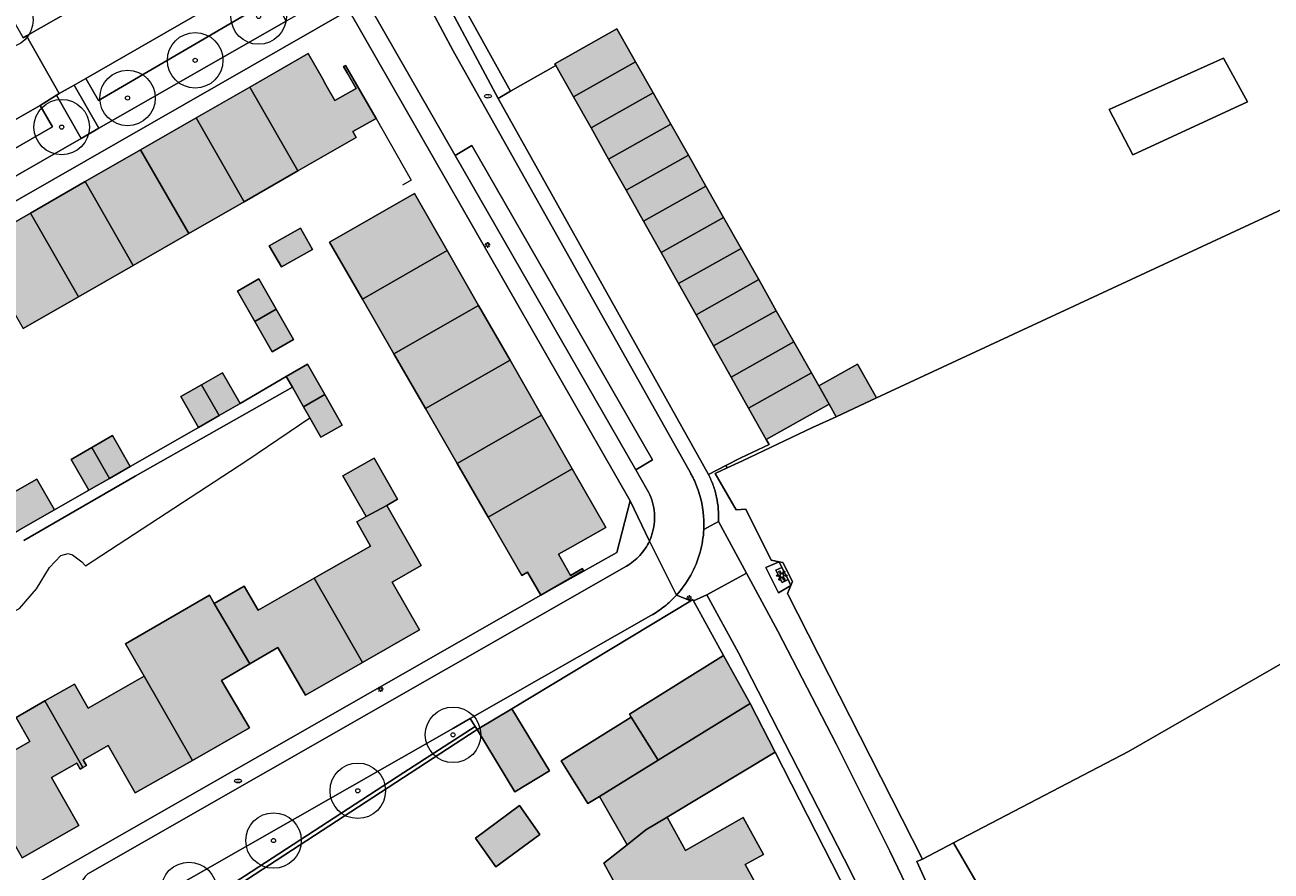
# Model space of a CAD drawing. Header units: metres. Extents: x 187482 to 189800, y 333582 to 335019.
# Tile 175 of 256: x 189212 to 189325, y 333921 to 333997. Entities that reach past the tile are written whole.
import ezdxf
from ezdxf.enums import TextEntityAlignment as Align

# ---------------------------------------------------------------- set-up
doc = ezdxf.new("R2010")
doc.units = ezdxf.units.M
doc.layers.get('0').update_dxf_attribs({"color": 252, "lineweight": 18})
for name, color, linetype, lineweight in [('B-WE-GR-BEPLANTING_CULTUUR_HEESTERS-GV', 252, 'Continuous', 18), ('B-WE-GR-BOOM-S', 252, 'Continuous', 18), ('B-WE-GR-BOS_LOOF-GV', 252, 'Continuous', 18), ('B-WE-GR-HAAG-G', 252, 'GR-HAAG1-SO', 18), ('B-WE-IE-KUNSTOBJECT-S', 252, 'Continuous', 18), ('B-WE-IE-MEUBILAIR-S', 252, 'Continuous', 18), ('B-WE-IE-TERREINAFSCHEIDING_KUNSTMATIG_HEKWERK-G', 252, 'IE-TERREINAFSCHEIDING_KUNSTMATIG-SO', 18), ('B-WE-IE-TERREINAFSCHEIDING_KUNSTMATIG_MUUR-G', 252, 'IE-TERREINAFSCHEIDING_KUNSTMATIG-SO', 18), ('B-WE-OG-BEBOUWING-GV', 252, 'Continuous', 18), ('B-WE-OG-TERREIN_ERF-GV', 252, 'Continuous', 18), ('B-WE-OG-WEG-GV', 252, 'Continuous', 18), ('B-WE-VH-GESLOTENVERHARDING_ASFALT-GV', 252, 'Continuous', 18), ('B-WE-VH-GESLOTENVERHARDING_BETON-GV', 252, 'Continuous', 18), ('B-WE-VH-OPENVERHARDING_BETONSTRAATSTEEN-GV', 252, 'Continuous', 18), ('B-WE-VH-OPENVERHARDING_SIERBESTRATING-GV', 252, 'Continuous', 18), ('B-WE-VH-OPENVERHARDING_TEGEL-GV', 252, 'Continuous', 18)]:
    doc.layers.add(name, color=color, linetype=linetype, lineweight=lineweight)
doc.layers.add('B-WE-OG-BEBOUWING-V', color=7, linetype='Continuous', lineweight=18, true_color=0xf0f0f0)
doc.styles.add('NLCS-ISO', font='NLCS-ISO.ttf')
doc.linetypes.add('GR-HAAG1-SO', pattern='A,6,[176,NLCS.SHX,S=0.125,R=0,X=0,Y=0],-2', length=8)
doc.linetypes.add('IE-TERREINAFSCHEIDING_KUNSTMATIG-SO', pattern='A,4,[82,NLCS.SHX,S=0.75,R=90,X=0,Y=0],4,-2', length=10)

# ---------------------------------------------------------------- blocks, each defined once
blk = doc.blocks.new('SIE-MEUBILAIR_PAAL_LICHTMAST-SO')
for points in [[(-0.62, 0), (-1, 0)], [(-0.71, 0.71), (-0.44, 0.44)], [(0, 1), (0, 0.62)], [(0.44, 0.44), (0.71, 0.71)], [(1, 0), (0.62, 0)], [(-0.71, -0.71), (-0.44, -0.44)], [(0, -0.62), (0, -1)], [(0.44, -0.44), (0.71, -0.71)]]:
    blk.add_lwpolyline(points)
blk.add_circle((0, 0), 0.5)
blk = doc.blocks.new('SIE-MEUBILAIR_PUT_BRANDKRAAN-SO')
blk.add_ellipse((0, 0), major_axis=(1.25, 0), ratio=0.54)
at = {"style": 'NLCS-ISO'}
blk.add_text('bk', height=0.75, dxfattribs=at).set_placement((0.03, 0), align=Align.MIDDLE_CENTER)
blk = doc.blocks.new('SIE-KUNSTOBJECT-SO')
at = {"flags": 128}
blk.add_lwpolyline([(0.27, -0.73, 0.700208), (-0.27, -0.73), (-0.56, -1.53, -1), (-1.05, -1.25), (-0.5, -0.6, 0.700208), (-0.77, -0.13), (-1.6, -0.28, -1), (-1.6, 0.28), (-0.77, 0.13, 0.700208), (-0.5, 0.6), (-1.05, 1.25, -1), (-0.56, 1.53), (-0.27, 0.73, 0.700208), (0.27, 0.73), (0.56, 1.53, -1), (1.05, 1.25), (0.5, 0.6, 0.700208), (0.77, 0.13), (1.6, 0.28, -1), (1.6, -0.28), (0.77, -0.13, 0.700208), (0.5, -0.6), (1.05, -1.25, -1), (0.56, -1.53)], format="xyb", close=True, dxfattribs=at)
blk = doc.blocks.new('SGR-BOOM_GBKN-SO')
at = {"color": 0, "linetype": 'ByBlock', "lineweight": 18}
for radius in [2, 0.15]:
    blk.add_circle((0, 0), radius, dxfattribs=at)

msp = doc.modelspace()

# ---------------------------------------------------------------- hatches: boundary and pattern name
at = {"layer": 'B-WE-OG-BEBOUWING-V'}
h = msp.add_hatch(color=256, dxfattribs=at)
h.dxf.hatch_style = 1
h.paths.add_polyline_path([(189261.733, 333990.625), (189267.325, 333993.769), (189265.647, 333996.738), (189260.062, 333993.597), (189260.155, 333993.432)], flags=17)
h = msp.add_hatch(color=256, dxfattribs=at)
h.dxf.hatch_style = 1
h.paths.add_polyline_path([(189232.563, 333991.497), (189236.907, 333983.938), (189242.168, 333986.955), (189241.869, 333987.475), (189243.951, 333988.669), (189241.208, 333993.447), (189241.025, 333993.343), (189241.343, 333992.786), (189242.151, 333991.371), (189240.241, 333990.28), (189239.433, 333991.694), (189239.115, 333992.251), (189237.82, 333994.519)], flags=17)
h = msp.add_hatch(color=256, dxfattribs=at)
h.dxf.hatch_style = 1
h.paths.add_polyline_path([(189263.311, 333987.819), (189268.91, 333990.966), (189267.325, 333993.769), (189261.733, 333990.625)], flags=17)
h = msp.add_hatch(color=256, dxfattribs=at)
h.dxf.hatch_style = 1
h.paths.add_polyline_path([(189232.563, 333991.497), (189227.73, 333988.719), (189232.072, 333981.166), (189236.907, 333983.938)], flags=17)
h = msp.add_hatch(color=256, dxfattribs=at)
h.dxf.hatch_style = 1
h.paths.add_polyline_path([(189264.889, 333985.012), (189270.494, 333988.163), (189268.91, 333990.966), (189263.311, 333987.819)], flags=17)
h = msp.add_hatch(color=256, dxfattribs=at)
h.dxf.hatch_style = 1
h.paths.add_polyline_path([(189222.733, 333985.848), (189227.072, 333978.298), (189232.072, 333981.166), (189227.73, 333988.719)], flags=17)
h = msp.add_hatch(color=256, dxfattribs=at)
h.dxf.hatch_style = 1
h.paths.add_polyline_path([(189270.494, 333988.163), (189264.889, 333985.012), (189266.467, 333982.205), (189272.079, 333985.36)], flags=17)
h = msp.add_hatch(color=256, dxfattribs=at)
h.dxf.hatch_style = 1
h.paths.add_polyline_path([(189217.736, 333982.976), (189222.072, 333975.431), (189227.072, 333978.298), (189222.733, 333985.848)], flags=17)
h = msp.add_hatch(color=256, dxfattribs=at)
h.dxf.hatch_style = 1
h.paths.add_polyline_path([(189268.045, 333979.399), (189273.663, 333982.557), (189272.079, 333985.36), (189266.467, 333982.205)], flags=17)
h = msp.add_hatch(color=256, dxfattribs=at)
h.dxf.hatch_style = 1
h.paths.add_polyline_path([(189222.072, 333975.431), (189217.736, 333982.976), (189212.807, 333980.143), (189217.141, 333972.603)], flags=17)
h = msp.add_hatch(color=256, dxfattribs=at)
h.dxf.hatch_style = 1
h.paths.add_polyline_path([(189273.663, 333982.557), (189268.045, 333979.399), (189269.623, 333976.592), (189275.248, 333979.754)], flags=17)
h = msp.add_hatch(color=256, dxfattribs=at)
h.dxf.hatch_style = 1
h.paths.add_polyline_path([(189242.713, 333972.393), (189250.354, 333976.769), (189247.413, 333981.904), (189239.755, 333977.518)], flags=17)
h = msp.add_hatch(color=256, dxfattribs=at)
h.dxf.hatch_style = 1
h.paths.add_polyline_path([(189207.836, 333977.285), (189212.168, 333969.751), (189217.141, 333972.603), (189212.807, 333980.143)], flags=17)
h = msp.add_hatch(color=256, dxfattribs=at)
h.dxf.hatch_style = 1
h.paths.add_polyline_path([(189275.248, 333979.754), (189269.623, 333976.592), (189271.201, 333973.785), (189276.832, 333976.951)], flags=17)
h = msp.add_hatch(color=256, dxfattribs=at)
h.dxf.hatch_style = 1
h.paths.add_polyline_path([(189237.141, 333978.772), (189234.332, 333977.199), (189235.415, 333975.288), (189238.215, 333976.861)], flags=17)
h = msp.add_hatch(color=256, dxfattribs=at)
h.dxf.hatch_style = 1
h.paths.add_polyline_path([(189272.779, 333970.979), (189278.417, 333974.149), (189276.832, 333976.951), (189271.201, 333973.785)], flags=17)
h = msp.add_hatch(color=256, dxfattribs=at)
h.dxf.hatch_style = 1
h.paths.add_polyline_path([(189242.713, 333972.393), (189245.56, 333967.458), (189253.186, 333971.825), (189250.354, 333976.769)], flags=17)
h = msp.add_hatch(color=256, dxfattribs=at)
h.dxf.hatch_style = 1
h.paths.add_polyline_path([(189233.029, 333970.381), (189234.938, 333971.474), (189233.375, 333974.206), (189231.466, 333973.114)], flags=17)
h = msp.add_hatch(color=256, dxfattribs=at)
h.dxf.hatch_style = 1
h.paths.add_polyline_path([(189278.417, 333974.149), (189272.779, 333970.979), (189274.357, 333968.172), (189280.002, 333971.346)], flags=17)
h = msp.add_hatch(color=256, dxfattribs=at)
h.dxf.hatch_style = 1
h.paths.add_polyline_path([(189233.029, 333970.381), (189234.59, 333967.651), (189236.5, 333968.743), (189234.938, 333971.474)], flags=17)
h = msp.add_hatch(color=256, dxfattribs=at)
h.dxf.hatch_style = 1
h.paths.add_polyline_path([(189248.408, 333962.523), (189256.018, 333966.88), (189253.186, 333971.825), (189245.56, 333967.458)], flags=17)
h = msp.add_hatch(color=256, dxfattribs=at)
h.dxf.hatch_style = 1
h.paths.add_polyline_path([(189280.002, 333971.346), (189274.357, 333968.172), (189275.935, 333965.365), (189281.586, 333968.543)], flags=17)
h = msp.add_hatch(color=256, dxfattribs=at)
h.dxf.hatch_style = 1
h.paths.add_polyline_path([(189277.513, 333962.559), (189283.171, 333965.74), (189281.586, 333968.543), (189275.935, 333965.365)], flags=17)
h = msp.add_hatch(color=256, dxfattribs=at)
h.dxf.hatch_style = 1
h.paths.add_polyline_path([(189256.018, 333966.88), (189248.408, 333962.523), (189251.26, 333957.58), (189258.854, 333961.928)], flags=17)
h = msp.add_hatch(color=256, dxfattribs=at)
h.dxf.hatch_style = 1
h.paths.add_polyline_path([(189228.234, 333964.677), (189229.821, 333961.904), (189231.692, 333962.978), (189230.1, 333965.749)], flags=17)
h = msp.add_hatch(color=256, dxfattribs=at)
h.dxf.hatch_style = 1
h.paths.add_polyline_path([(189237.424, 333962.694), (189239.335, 333963.784), (189237.772, 333966.522), (189235.862, 333965.43), (189236.417, 333964.457)], flags=17)
h = msp.add_hatch(color=256, dxfattribs=at)
h.dxf.hatch_style = 1
h.paths.add_polyline_path([(189283.171, 333965.74), (189277.513, 333962.559), (189279.091, 333959.752), (189284.766, 333962.918), (189283.821, 333964.589)], flags=17)
h = msp.add_hatch(color=256, dxfattribs=at)
h.dxf.hatch_style = 1
h.paths.add_polyline_path([(189283.821, 333964.589), (189284.766, 333962.918), (189285.396, 333961.788), (189289.029, 333963.486), (189287.324, 333966.543)], flags=17)
h = msp.add_hatch(color=256, dxfattribs=at)
h.dxf.hatch_style = 1
h.paths.add_polyline_path([(189229.821, 333961.904), (189228.234, 333964.677), (189226.37, 333963.606), (189227.961, 333960.836)], flags=17)
h = msp.add_hatch(color=256, dxfattribs=at)
h.dxf.hatch_style = 1
h.paths.add_polyline_path([(189239.335, 333963.784), (189237.424, 333962.694), (189237.986, 333961.71), (189238.986, 333959.957), (189240.896, 333961.049)], flags=17)
h = msp.add_hatch(color=256, dxfattribs=at)
h.dxf.hatch_style = 1
h.paths.add_polyline_path([(189258.854, 333961.928), (189251.26, 333957.58), (189254.048, 333952.749), (189261.626, 333957.089)], flags=17)
h = msp.add_hatch(color=256, dxfattribs=at)
h.dxf.hatch_style = 1
h.paths.add_polyline_path([(189218.331, 333959.021), (189219.923, 333956.24), (189221.792, 333957.313), (189220.199, 333960.093)], flags=17)
h = msp.add_hatch(color=256, dxfattribs=at)
h.dxf.hatch_style = 1
h.paths.add_polyline_path([(189219.923, 333956.24), (189218.331, 333959.021), (189216.469, 333957.952), (189218.062, 333955.171)], flags=17)
h = msp.add_hatch(color=256, dxfattribs=at)
h.dxf.hatch_style = 1
h.paths.add_polyline_path([(189244.912, 333953.806), (189245.882, 333954.355), (189243.769, 333958.077), (189240.968, 333956.485), (189243.05, 333952.813)], flags=17)
h = msp.add_hatch(color=256, dxfattribs=at)
h.dxf.hatch_style = 1
h.paths.add_polyline_path([(189258.799, 333945.715), (189262.645, 333947.934), (189262.532, 333948.112), (189261.45, 333947.499), (189260.372, 333949.403), (189261.452, 333950.016), (189264.641, 333951.824), (189261.626, 333957.089), (189254.048, 333952.749), (189257.08, 333947.494), (189257.599, 333947.794)], flags=17)
h = msp.add_hatch(color=256, dxfattribs=at)
h.dxf.hatch_style = 1
h.paths.add_polyline_path([(189214.982, 333953.407), (189213.388, 333956.181), (189210.179, 333954.35), (189208.269, 333953.26), (189209.862, 333950.48), (189211.772, 333951.569)], flags=17)
h = msp.add_hatch(color=256, dxfattribs=at)
h.dxf.hatch_style = 1
h.paths.add_polyline_path([(189238.377, 333947.248), (189242.728, 333939.661), (189247.868, 333942.601), (189245.41, 333946.898), (189248.014, 333948.388), (189244.912, 333953.806), (189243.05, 333952.813), (189242.2, 333952.333), (189243.441, 333950.15)], flags=17)
h = msp.add_hatch(color=256, dxfattribs=at)
h.dxf.hatch_style = 1
h.paths.add_polyline_path([(189242.728, 333939.661), (189238.377, 333947.248), (189233.329, 333944.356), (189232.073, 333946.547), (189229.373, 333944.982), (189232.567, 333939.531), (189235.09, 333941.009), (189237.601, 333936.727)], flags=17)
h = msp.add_hatch(color=256, dxfattribs=at)
h.dxf.hatch_style = 1
h.paths.add_polyline_path([(189227.404, 333930.838), (189232.54, 333933.76), (189230.029, 333938.043), (189232.567, 333939.531), (189229.373, 333944.982), (189228.948, 333945.708), (189221.371, 333941.343), (189223.045, 333938.438)], flags=17)
h = msp.add_hatch(color=256, dxfattribs=at)
h.dxf.hatch_style = 1
h.paths.add_polyline_path([(189277.641, 333935.974), (189275.26, 333940.284), (189266.778, 333935.008), (189266.942, 333934.744), (189269.357, 333930.861)], flags=17)
h = msp.add_hatch(color=256, dxfattribs=at)
h.dxf.hatch_style = 1
h.paths.add_polyline_path([(189214.111, 333936.193), (189217.544, 333930.195), (189217.852, 333930.372), (189217.549, 333930.902), (189219.806, 333932.193), (189222.249, 333927.906), (189227.404, 333930.838), (189223.045, 333938.438), (189218.026, 333935.553), (189216.779, 333937.714)], flags=17)
h = msp.add_hatch(color=256, dxfattribs=at)
h.dxf.hatch_style = 1
h.paths.add_polyline_path([(189217.544, 333930.195), (189214.111, 333936.193), (189211.518, 333934.704), (189212.759, 333932.542), (189207.721, 333929.655), (189212.074, 333922.064), (189217.179, 333924.986), (189214.72, 333929.282), (189216.976, 333930.574), (189217.279, 333930.044)], flags=17)
h = msp.add_hatch(color=256, dxfattribs=at)
h.dxf.hatch_style = 1
h.paths.add_polyline_path([(189256.171, 333935.494), (189253.057, 333933.616), (189256.455, 333928.017), (189259.565, 333929.902)], flags=17)
h = msp.add_hatch(color=256, dxfattribs=at)
h.dxf.hatch_style = 1
h.paths.add_polyline_path([(189279.902, 333931.575), (189277.641, 333935.974), (189269.357, 333930.861), (189264.068, 333927.595), (189266.558, 333923.228), (189268.244, 333924.576), (189270.173, 333925.734)], flags=17)
h = msp.add_hatch(color=256, dxfattribs=at)
h.dxf.hatch_style = 1
h.paths.add_polyline_path([(189264.068, 333927.595), (189269.357, 333930.861), (189266.942, 333934.744), (189260.636, 333930.798), (189263.028, 333926.953)], flags=17)
h = msp.add_hatch(color=256, dxfattribs=at)
h.dxf.hatch_style = 1
h.paths.add_polyline_path([(189256.858, 333926.764), (189252.904, 333923.847), (189254.734, 333921.256), (189258.688, 333924.173)], flags=17)
h = msp.add_hatch(color=256, dxfattribs=at)
h.dxf.hatch_style = 1
h.paths.add_polyline_path([(189270.173, 333925.734), (189268.244, 333924.576), (189266.558, 333923.228), (189264.478, 333921.565), (189266.55, 333917.811), (189268.578, 333918.93), (189271.8, 333913.093), (189271.939, 333913.17), (189279.469, 333917.326), (189277.191, 333921.454), (189278.838, 333922.352), (189277.03, 333925.689), (189271.818, 333922.716)], flags=17)

# ---------------------------------------------------------------- linework, layer by layer
at = {"layer": 'B-WE-GR-BEPLANTING_CULTUUR_HEESTERS-GV', "flags": 128}
for points in [[(189216.751, 333991.667), (189218.976, 333987.794), (189235.855, 333997.442), (189234.605, 333999.867), (189233.715, 334001.444), (189232.217, 334000.583), (189233.303, 333998.653), (189218.953, 333990.29), (189217.797, 333992.262)], [(189215.152, 333990.752), (189213.698, 333989.832), (189214.79, 333987.895), (189205.292, 333982.459), (189204.157, 333984.429), (189201.486, 333982.878), (189202.635, 333980.924), (189192.567, 333975.137), (189190.675, 333974.047), (189177.971, 333966.76), (189176.053, 333965.491), (189177.052, 333963.738), (189217.395, 333986.863)], [(189226.252, 333916.262), (189227.403, 333917.364), (189229.688, 333918.874), (189232.105, 333920.421), (189246.448, 333929.74), (189252.877, 333933.9), (189252.434, 333934.602), (189250.91, 333933.733), (189222.803, 333917.704)], [(189226.252, 333916.262), (189226.578, 333916.126), (189227.7, 333917.109), (189253.057, 333933.616), (189252.877, 333933.9), (189246.448, 333929.74), (189232.105, 333920.421), (189229.688, 333918.874), (189227.403, 333917.364)]]:
    msp.add_lwpolyline(points, close=True, dxfattribs=at)
at = {"layer": 'B-WE-GR-BOS_LOOF-GV', "flags": 128}
msp.add_lwpolyline([(189329.848, 333876.389), (189323.137, 333889.735), (189321.805, 333889.135), (189312.669, 333907.049), (189311.355, 333909.515), (189309.056, 333909.432), (189305.009, 333907.257), (189304.901, 333907.493), (189303.052, 333906.703), (189301.227, 333910.973), (189302.823, 333911.655), (189295.965, 333923.399), (189293.167, 333921.927), (189292.669, 333921.718), (189310.315, 333882.898)], dxfattribs=at)
at = {"layer": 'B-WE-GR-HAAG-G', "ltscale": 0.2, "flags": 128}
for points in [[(189199.445, 333940.698), (189202.515, 333939.658), (189211.838, 333944.521), (189213.349, 333946.285), (189214.527, 333948.206), (189215.552, 333949.304), (189216.198, 333949.482), (189216.594, 333949.341), (189217.449, 333948.731), (189217.783, 333948.366), (189232.317, 333957.839), (189237.986, 333961.71)], [(189227.7, 333917.109), (189253.057, 333933.616)]]:
    msp.add_lwpolyline(points, dxfattribs=at)
at = {"layer": 'B-WE-IE-TERREINAFSCHEIDING_KUNSTMATIG_HEKWERK-G', "ltscale": 0.2, "flags": 128}
for points in [[(189347.257, 333990.539), (189289.029, 333963.486)], [(189285.396, 333961.788), (189283.277, 333960.814), (189276.953, 333957.812)], [(189275.583, 333957.188), (189276.953, 333957.812)], [(189280.256, 333948.733), (189279.542, 333948.876), (189277.255, 333953.468), (189276.397, 333953.412), (189274.489, 333956.689), (189275.583, 333957.188)], [(189297.971, 333924.454), (189311.729, 333931.625), (189346.462, 333951.603), (189350.797, 333943.984)], [(189281.326, 333946.599), (189281.476, 333946.952), (189280.579, 333948.669), (189280.256, 333948.733)], [(189293.167, 333921.927), (189281.016, 333945.869), (189281.326, 333946.599)], [(189297.971, 333924.454), (189295.965, 333923.399)], [(189295.965, 333923.399), (189293.167, 333921.927)], [(189295.965, 333923.399), (189302.823, 333911.655)]]:
    msp.add_lwpolyline(points, dxfattribs=at)
at = {"layer": 'B-WE-IE-TERREINAFSCHEIDING_KUNSTMATIG_MUUR-G', "ltscale": 0.2, "flags": 128}
for points in [[(189256.05, 333991.121), (189236.274, 334026.786)], [(189260.155, 333993.432), (189256.05, 333991.121)], [(189243.951, 333988.669), (189247.112, 333983.119), (189246.332, 333982.67)], [(189280.507, 333948.219), (189279.965, 333947.961), (189280.526, 333946.865), (189281.067, 333947.124)]]:
    msp.add_lwpolyline(points, dxfattribs=at)
at = {"layer": 'B-WE-OG-BEBOUWING-GV', "flags": 128}
for points in [[(189261.733, 333990.625), (189267.325, 333993.769), (189265.647, 333996.738), (189260.062, 333993.597), (189260.155, 333993.432)], [(189232.563, 333991.497), (189236.907, 333983.938), (189242.168, 333986.955), (189241.869, 333987.475), (189243.951, 333988.669), (189241.208, 333993.447), (189241.025, 333993.343), (189241.343, 333992.786), (189242.151, 333991.371), (189240.241, 333990.28), (189239.433, 333991.694), (189239.115, 333992.251), (189237.82, 333994.519)], [(189263.311, 333987.819), (189268.91, 333990.966), (189267.325, 333993.769), (189261.733, 333990.625)], [(189232.563, 333991.497), (189227.73, 333988.719), (189232.072, 333981.166), (189236.907, 333983.938)], [(189264.889, 333985.012), (189270.494, 333988.163), (189268.91, 333990.966), (189263.311, 333987.819)], [(189222.733, 333985.848), (189227.072, 333978.298), (189232.072, 333981.166), (189227.73, 333988.719)], [(189270.494, 333988.163), (189264.889, 333985.012), (189266.467, 333982.205), (189272.079, 333985.36)], [(189217.736, 333982.976), (189222.072, 333975.431), (189227.072, 333978.298), (189222.733, 333985.848)], [(189268.045, 333979.399), (189273.663, 333982.557), (189272.079, 333985.36), (189266.467, 333982.205)], [(189222.072, 333975.431), (189217.736, 333982.976), (189212.807, 333980.143), (189217.141, 333972.603)], [(189273.663, 333982.557), (189268.045, 333979.399), (189269.623, 333976.592), (189275.248, 333979.754)], [(189242.713, 333972.393), (189250.354, 333976.769), (189247.413, 333981.904), (189239.755, 333977.518)], [(189207.836, 333977.285), (189212.168, 333969.751), (189217.141, 333972.603), (189212.807, 333980.143)], [(189275.248, 333979.754), (189269.623, 333976.592), (189271.201, 333973.785), (189276.832, 333976.951)], [(189237.141, 333978.772), (189234.332, 333977.199), (189235.415, 333975.288), (189238.215, 333976.861)], [(189272.779, 333970.979), (189278.417, 333974.149), (189276.832, 333976.951), (189271.201, 333973.785)], [(189242.713, 333972.393), (189245.56, 333967.458), (189253.186, 333971.825), (189250.354, 333976.769)], [(189233.029, 333970.381), (189234.938, 333971.474), (189233.375, 333974.206), (189231.466, 333973.114)], [(189278.417, 333974.149), (189272.779, 333970.979), (189274.357, 333968.172), (189280.002, 333971.346)], [(189233.029, 333970.381), (189234.59, 333967.651), (189236.5, 333968.743), (189234.938, 333971.474)], [(189248.408, 333962.523), (189256.018, 333966.88), (189253.186, 333971.825), (189245.56, 333967.458)], [(189280.002, 333971.346), (189274.357, 333968.172), (189275.935, 333965.365), (189281.586, 333968.543)], [(189277.513, 333962.559), (189283.171, 333965.74), (189281.586, 333968.543), (189275.935, 333965.365)], [(189256.018, 333966.88), (189248.408, 333962.523), (189251.26, 333957.58), (189258.854, 333961.928)], [(189228.234, 333964.677), (189229.821, 333961.904), (189231.692, 333962.978), (189230.1, 333965.749)], [(189237.424, 333962.694), (189239.335, 333963.784), (189237.772, 333966.522), (189235.862, 333965.43), (189236.417, 333964.457)], [(189283.171, 333965.74), (189277.513, 333962.559), (189279.091, 333959.752), (189284.766, 333962.918), (189283.821, 333964.589)], [(189283.821, 333964.589), (189284.766, 333962.918), (189285.396, 333961.788), (189289.029, 333963.486), (189287.324, 333966.543)], [(189229.821, 333961.904), (189228.234, 333964.677), (189226.37, 333963.606), (189227.961, 333960.836)], [(189239.335, 333963.784), (189237.424, 333962.694), (189237.986, 333961.71), (189238.986, 333959.957), (189240.896, 333961.049)], [(189258.854, 333961.928), (189251.26, 333957.58), (189254.048, 333952.749), (189261.626, 333957.089)], [(189218.331, 333959.021), (189219.923, 333956.24), (189221.792, 333957.313), (189220.199, 333960.093)], [(189219.923, 333956.24), (189218.331, 333959.021), (189216.469, 333957.952), (189218.062, 333955.171)], [(189244.912, 333953.806), (189245.882, 333954.355), (189243.769, 333958.077), (189240.968, 333956.485), (189243.05, 333952.813)], [(189258.799, 333945.715), (189262.645, 333947.934), (189262.532, 333948.112), (189261.45, 333947.499), (189260.372, 333949.403), (189261.452, 333950.016), (189264.641, 333951.824), (189261.626, 333957.089), (189254.048, 333952.749), (189257.08, 333947.494), (189257.599, 333947.794)], [(189214.982, 333953.407), (189213.388, 333956.181), (189210.179, 333954.35), (189208.269, 333953.26), (189209.862, 333950.48), (189211.772, 333951.569)], [(189238.377, 333947.248), (189242.728, 333939.661), (189247.868, 333942.601), (189245.41, 333946.898), (189248.014, 333948.388), (189244.912, 333953.806), (189243.05, 333952.813), (189242.2, 333952.333), (189243.441, 333950.15)], [(189242.728, 333939.661), (189238.377, 333947.248), (189233.329, 333944.356), (189232.073, 333946.547), (189229.373, 333944.982), (189232.567, 333939.531), (189235.09, 333941.009), (189237.601, 333936.727)], [(189227.404, 333930.838), (189232.54, 333933.76), (189230.029, 333938.043), (189232.567, 333939.531), (189229.373, 333944.982), (189228.948, 333945.708), (189221.371, 333941.343), (189223.045, 333938.438)], [(189277.641, 333935.974), (189275.26, 333940.284), (189266.778, 333935.008), (189266.942, 333934.744), (189269.357, 333930.861)], [(189214.111, 333936.193), (189217.544, 333930.195), (189217.852, 333930.372), (189217.549, 333930.902), (189219.806, 333932.193), (189222.249, 333927.906), (189227.404, 333930.838), (189223.045, 333938.438), (189218.026, 333935.553), (189216.779, 333937.714)], [(189217.544, 333930.195), (189214.111, 333936.193), (189211.518, 333934.704), (189212.759, 333932.542), (189207.721, 333929.655), (189212.074, 333922.064), (189217.179, 333924.986), (189214.72, 333929.282), (189216.976, 333930.574), (189217.279, 333930.044)], [(189256.171, 333935.494), (189253.057, 333933.616), (189256.455, 333928.017), (189259.565, 333929.902)], [(189279.902, 333931.575), (189277.641, 333935.974), (189269.357, 333930.861), (189264.068, 333927.595), (189266.558, 333923.228), (189268.244, 333924.576), (189270.173, 333925.734)], [(189264.068, 333927.595), (189269.357, 333930.861), (189266.942, 333934.744), (189260.636, 333930.798), (189263.028, 333926.953)], [(189256.858, 333926.764), (189252.904, 333923.847), (189254.734, 333921.256), (189258.688, 333924.173)], [(189270.173, 333925.734), (189268.244, 333924.576), (189266.558, 333923.228), (189264.478, 333921.565), (189266.55, 333917.811), (189268.578, 333918.93), (189271.8, 333913.093), (189271.939, 333913.17), (189279.469, 333917.326), (189277.191, 333921.454), (189278.838, 333922.352), (189277.03, 333925.689), (189271.818, 333922.716)]]:
    msp.add_lwpolyline(points, close=True, dxfattribs=at)
at = {"layer": 'B-WE-OG-TERREIN_ERF-GV', "flags": 128}
for points in [[(189236.274, 334026.786), (189256.05, 333991.121), (189260.155, 333993.432), (189260.062, 333993.597), (189265.647, 333996.738), (189267.325, 333993.769), (189268.91, 333990.966), (189270.494, 333988.163), (189272.079, 333985.36), (189273.663, 333982.557), (189275.248, 333979.754), (189276.832, 333976.951), (189278.417, 333974.149), (189280.002, 333971.346), (189281.586, 333968.543), (189283.171, 333965.74), (189283.821, 333964.589), (189287.324, 333966.543), (189289.029, 333963.486), (189347.257, 333990.539)], [(189208.207, 333916.821), (189258.799, 333945.715), (189265.636, 333949.57), (189266.842, 333954.231), (189241.498, 333998.406), (189196.951, 333972.915)], [(189207.836, 333977.285), (189212.807, 333980.143), (189217.736, 333982.976), (189222.733, 333985.848), (189227.73, 333988.719), (189232.563, 333991.497), (189237.82, 333994.519), (189239.115, 333992.251), (189239.433, 333991.694), (189240.241, 333990.28), (189242.151, 333991.371), (189241.343, 333992.786), (189241.025, 333993.343), (189241.208, 333993.447), (189243.951, 333988.669), (189241.869, 333987.475), (189242.168, 333986.955), (189236.907, 333983.938), (189232.072, 333981.166), (189227.072, 333978.298), (189222.072, 333975.431), (189217.141, 333972.603), (189212.168, 333969.751)], [(189347.257, 333990.539), (189289.029, 333963.486), (189285.396, 333961.788), (189283.277, 333960.814), (189276.953, 333957.812), (189275.583, 333957.188), (189274.489, 333956.689), (189276.397, 333953.412), (189277.255, 333953.468), (189279.542, 333948.876), (189280.256, 333948.733), (189280.579, 333948.669), (189281.476, 333946.952), (189281.326, 333946.599), (189281.016, 333945.869), (189293.167, 333921.927), (189295.965, 333923.399), (189297.971, 333924.454), (189311.729, 333931.625), (189346.462, 333951.603)], [(189210.179, 333954.35), (189213.388, 333956.181), (189214.982, 333953.407), (189218.062, 333955.171), (189216.469, 333957.952), (189218.331, 333959.021), (189220.199, 333960.093), (189221.792, 333957.313), (189227.961, 333960.836), (189226.37, 333963.606), (189228.234, 333964.677), (189230.1, 333965.749), (189231.692, 333962.978), (189235.862, 333965.43), (189237.772, 333966.522), (189239.335, 333963.784), (189240.896, 333961.049), (189238.986, 333959.957), (189237.986, 333961.71), (189237.424, 333962.694), (189236.417, 333964.457), (189222.248, 333956.428), (189212.217, 333950.643)], [(189212.217, 333950.643), (189222.248, 333956.428), (189236.417, 333964.457), (189235.862, 333965.43), (189231.692, 333962.978), (189229.821, 333961.904), (189227.961, 333960.836), (189221.792, 333957.313), (189219.923, 333956.24), (189218.062, 333955.171), (189214.982, 333953.407), (189211.772, 333951.569)], [(189207.721, 333929.655), (189212.759, 333932.542), (189211.518, 333934.704), (189214.111, 333936.193), (189216.779, 333937.714), (189218.026, 333935.553), (189223.045, 333938.438), (189221.371, 333941.343), (189228.948, 333945.708), (189229.373, 333944.982), (189232.073, 333946.547), (189233.329, 333944.356), (189238.377, 333947.248), (189243.441, 333950.15), (189242.2, 333952.333), (189243.05, 333952.813), (189240.968, 333956.485), (189243.769, 333958.077), (189245.882, 333954.355), (189244.912, 333953.806), (189248.014, 333948.388), (189245.41, 333946.898), (189247.868, 333942.601), (189242.728, 333939.661), (189237.601, 333936.727), (189235.09, 333941.009), (189232.567, 333939.531), (189230.029, 333938.043), (189232.54, 333933.76), (189227.404, 333930.838), (189222.249, 333927.906), (189219.806, 333932.193), (189217.549, 333930.902), (189217.852, 333930.372), (189217.544, 333930.195), (189217.279, 333930.044), (189216.976, 333930.574), (189214.72, 333929.282), (189217.179, 333924.986), (189212.074, 333922.064)], [(189266.55, 333917.811), (189264.478, 333921.565), (189266.558, 333923.228), (189264.068, 333927.595), (189263.028, 333926.953), (189260.636, 333930.798), (189266.942, 333934.744), (189266.778, 333935.008), (189275.26, 333940.284), (189272.543, 333945.22), (189272.484, 333945.327), (189272.315, 333945.225), (189256.171, 333935.494), (189259.565, 333929.902), (189256.455, 333928.017), (189253.057, 333933.616), (189227.7, 333917.109)], [(189286.483, 333918.689), (189279.902, 333931.575), (189270.173, 333925.734), (189271.818, 333922.716), (189277.03, 333925.689), (189278.838, 333922.352), (189277.191, 333921.454), (189279.469, 333917.326)]]:
    msp.add_lwpolyline(points, dxfattribs=at)
for points in [[(189236.274, 334026.786), (189248.473, 334002.637), (189254.944, 333990.448), (189256.05, 333991.121)], [(189309.98, 333989.457), (189312.133, 333985.393), (189322.456, 333990.176), (189320.286, 333994.106)], [(189309.98, 333989.457), (189320.286, 333994.106), (189322.456, 333990.176), (189312.133, 333985.393)], [(189273.881, 333956.604), (189275.457, 333957.408), (189276.816, 333958.101), (189279.345, 333959.301), (189279.091, 333959.752), (189277.513, 333962.559), (189275.935, 333965.365), (189274.357, 333968.172), (189272.779, 333970.979), (189271.201, 333973.785), (189269.623, 333976.592), (189268.045, 333979.399), (189266.467, 333982.205), (189264.889, 333985.012), (189263.311, 333987.819), (189261.733, 333990.625), (189260.155, 333993.432), (189256.05, 333991.121), (189254.944, 333990.448)], [(189258.799, 333945.715), (189257.599, 333947.794), (189257.08, 333947.494), (189254.048, 333952.749), (189251.26, 333957.58), (189248.408, 333962.523), (189245.56, 333967.458), (189242.713, 333972.393), (189239.755, 333977.518), (189247.413, 333981.904), (189250.354, 333976.769), (189253.186, 333971.825), (189256.018, 333966.88), (189258.854, 333961.928), (189261.626, 333957.089), (189264.641, 333951.824), (189261.452, 333950.016), (189260.372, 333949.403), (189261.45, 333947.499), (189262.532, 333948.112), (189262.645, 333947.934)], [(189235.415, 333975.288), (189234.332, 333977.199), (189237.141, 333978.772), (189238.215, 333976.861)], [(189233.029, 333970.381), (189231.466, 333973.114), (189233.375, 333974.206), (189234.938, 333971.474), (189236.5, 333968.743), (189234.59, 333967.651)], [(189285.396, 333961.788), (189284.766, 333962.918), (189279.091, 333959.752), (189279.345, 333959.301), (189276.816, 333958.101), (189275.457, 333957.408), (189275.583, 333957.188), (189276.953, 333957.812), (189283.277, 333960.814)], [(189309.056, 333909.432), (189311.355, 333909.515), (189312.669, 333907.049), (189321.805, 333889.135), (189323.137, 333889.735), (189329.848, 333876.389), (189342.202, 333852.738), (189386.56, 333872.849), (189363.822, 333909.076), (189354.903, 333923.372), (189351.565, 333929.395), (189351.355, 333929.991), (189350.887, 333931.326), (189356.151, 333934.575), (189351.948, 333941.961), (189350.797, 333943.984), (189346.462, 333951.603), (189311.729, 333931.625), (189297.971, 333924.454), (189295.965, 333923.399), (189302.823, 333911.655), (189303.232, 333911.83), (189303.862, 333910.357), (189307.802, 333912.474)], [(189254.734, 333921.256), (189252.904, 333923.847), (189256.858, 333926.764), (189258.688, 333924.173)]]:
    msp.add_lwpolyline(points, close=True, dxfattribs=at)
at = {"layer": 'B-WE-OG-WEG-GV', "flags": 128}
for points in [[(189293.167, 333921.927), (189281.016, 333945.869), (189281.326, 333946.599), (189280.195, 333945.943), (189279.056, 333948.216), (189280.256, 333948.733), (189279.542, 333948.876), (189277.255, 333953.468), (189276.397, 333953.412), (189274.489, 333956.689), (189275.583, 333957.188), (189275.457, 333957.408), (189273.881, 333956.604)], [(189274.781, 333952.369), (189277.308, 333947.694), (189280.131, 333942.473), (189285.414, 333932.268), (189290.239, 333922.664), (189294.889, 333912.974), (189310.174, 333879.996), (189311.291, 333880.508), (189310.315, 333882.898), (189292.669, 333921.718), (189293.167, 333921.927)]]:
    msp.add_lwpolyline(points, dxfattribs=at)
at = {"layer": 'B-WE-OG-WEG-GV'}
for points in [[(189273.881, 333956.604, -0.0339294), (189274.321, 333955.601)], [(189274.321, 333955.601, -0.0343741), (189274.621, 333954.548)], [(189274.621, 333954.548, -0.0351326), (189274.775, 333953.464)], [(189274.775, 333953.464, -0.0347072), (189274.781, 333952.369)]]:
    msp.add_lwpolyline(points, format="xyb", dxfattribs=at)
at = {"layer": 'B-WE-VH-GESLOTENVERHARDING_ASFALT-GV', "flags": 128}
for points in [[(189272.665, 333955.947), (189272.619, 333956.049), (189272.572, 333956.151), (189272.523, 333956.252), (189272.474, 333956.352), (189272.423, 333956.452), (189272.371, 333956.551), (189272.317, 333956.65), (189272.263, 333956.748), (189250.891, 333994.756), (189248.107, 334000), (189206.922, 334081.921)], [(189197.19, 334078.492), (189198.552, 334076.001), (189234.541, 334014.118), (189242.42, 334000.437), (189251.083, 333985.337), (189252.578, 333986.237), (189268.859, 333957.927), (189267.34, 333957.002), (189268.37, 333955.207)], [(189204.157, 333984.429), (189213.698, 333989.832), (189215.152, 333990.752), (189215.406, 333990.902), (189212.461, 333996.099), (189212.159, 333995.914)], [(189268.572, 333950.591), (189270.998, 333945.716)], [(189270.998, 333945.716), (189268.572, 333950.591)], [(189266.499, 333948.337), (189217.977, 333920.617), (189217.75, 333920.384), (189212.602, 333913.017), (189211.576, 333911.647), (189206.435, 333908.625), (189205.595, 333908.132), (189196.52, 333902.898), (189195.205, 333902.141), (189191.538, 333900.029), (189190.379, 333899.361), (189181.146, 333894.004), (189180.202, 333893.458), (189165.275, 333884.824), (189164.101, 333884.277), (189162.849, 333883.943)], [(189350.222, 333793.505), (189310.174, 333879.996), (189294.889, 333912.974), (189290.239, 333922.664), (189285.414, 333932.268), (189280.131, 333942.473), (189277.308, 333947.694), (189273.736, 333945.739)], [(189273.736, 333945.739), (189276.586, 333940.536), (189286.707, 333920.799), (189303.909, 333886.054), (189324.442, 333841.367), (189324.004, 333840.987), (189349.122, 333785.126), (189352.284, 333778.392), (189355.291, 333771.587), (189358.233, 333764.545), (189360.969, 333757.421), (189370.2, 333730.189), (189372.391, 333723.228), (189374.727, 333716.314), (189377.424, 333708.701), (189380.41, 333701.196), (189383.486, 333694.341), (189386.715, 333687.556), (189390.225, 333680.602), (189393.891, 333673.73)], [(189250.91, 333933.733), (189252.434, 333934.602), (189268.707, 333943.886)], [(189222.803, 333917.704), (189250.91, 333933.733)]]:
    msp.add_lwpolyline(points, dxfattribs=at)
msp.add_lwpolyline([(189267.34, 333957.002), (189268.859, 333957.927), (189252.578, 333986.237), (189251.083, 333985.337)], close=True, dxfattribs=at)
at = {"layer": 'B-WE-VH-GESLOTENVERHARDING_ASFALT-GV'}
for points in [[(189273.454, 333952.806, 0.0861975), (189272.665, 333955.947)], [(189268.37, 333955.207, -0.0984576), (189268.997, 333953.344)], [(189268.997, 333953.344, -0.0989282), (189268.861, 333951.384)], [(189273.469, 333951.651, 0.0303092), (189273.454, 333952.806)], [(189268.861, 333951.384, -0.0209455), (189268.733, 333950.982)], [(189273.138, 333949.583, 0.0558309), (189273.469, 333951.651)], [(189268.572, 333950.591, -0.0390845), (189268.191, 333949.913)], [(189268.733, 333950.982, -0.0223824), (189268.572, 333950.591)], [(189267.711, 333949.302, -0.0373599), (189267.143, 333948.773)], [(189268.191, 333949.913, -0.0378057), (189267.711, 333949.302)], [(189272.297, 333947.523, 0.05884), (189273.138, 333949.583)], [(189267.143, 333948.773, -0.0392176), (189266.499, 333948.337)], [(189270.998, 333945.716, 0.0585057), (189272.297, 333947.523)], [(189270.48, 333945.193, 0.0201679), (189270.998, 333945.716)], [(189269.331, 333944.275, 0.0192696), (189269.924, 333944.712)], [(189269.924, 333944.712, 0.0184349), (189270.48, 333945.193)], [(189268.707, 333943.886, 0.0184503), (189269.331, 333944.275)]]:
    msp.add_lwpolyline(points, format="xyb", dxfattribs=at)
at = {"layer": 'B-WE-VH-GESLOTENVERHARDING_BETON-GV', "flags": 128}
msp.add_lwpolyline([(189280.507, 333948.219), (189279.965, 333947.961), (189280.526, 333946.865), (189281.067, 333947.124)], close=True, dxfattribs=at)
at = {"layer": 'B-WE-VH-OPENVERHARDING_BETONSTRAATSTEEN-GV', "flags": 128}
for points in [[(189200.27, 334016.738), (189207.577, 334003.94), (189209.015, 334001.421), (189212.159, 333995.914), (189212.461, 333996.099), (189219.048, 333999.893)], [(189232.429, 334007.603), (189230.882, 334006.72), (189226.739, 334004.346), (189225.909, 334003.871), (189219.428, 334000.272), (189219.281, 334000.029), (189219.09, 333999.917), (189219.086, 333999.914), (189219.081, 333999.912), (189219.077, 333999.909), (189219.072, 333999.907), (189219.068, 333999.904), (189219.063, 333999.901), (189219.059, 333999.899), (189219.048, 333999.893), (189212.461, 333996.099), (189215.406, 333990.902), (189216.751, 333991.667), (189217.797, 333992.262), (189232.217, 334000.583), (189233.715, 334001.444), (189235.343, 334002.364)], [(189196.951, 333972.915), (189241.498, 333998.406), (189240.46, 334000.074), (189235.855, 333997.442), (189218.976, 333987.794), (189217.395, 333986.863), (189177.052, 333963.738)], [(189240.46, 334000.074), (189241.498, 333998.406), (189266.842, 333954.231), (189268.572, 333950.591)], [(189268.37, 333955.207), (189267.34, 333957.002), (189251.083, 333985.337), (189242.42, 334000.437)], [(189268.572, 333950.591), (189266.842, 333954.231), (189265.636, 333949.57), (189258.799, 333945.715), (189208.207, 333916.821)], [(189277.308, 333947.694), (189274.781, 333952.369), (189273.469, 333951.651)], [(189217.977, 333920.617), (189266.499, 333948.337)], [(189270.998, 333945.716), (189272.315, 333945.225), (189272.484, 333945.327), (189272.543, 333945.22), (189273.736, 333945.739), (189277.308, 333947.694)], [(189253.057, 333933.616), (189256.171, 333935.494), (189272.315, 333945.225), (189270.998, 333945.716)], [(189268.707, 333943.886), (189252.434, 333934.602), (189252.877, 333933.9), (189253.057, 333933.616)]]:
    msp.add_lwpolyline(points, dxfattribs=at)
for points in [[(189232.217, 334000.583), (189217.797, 333992.262), (189218.953, 333990.29), (189233.303, 333998.653)], [(189216.751, 333991.667), (189215.406, 333990.902), (189215.152, 333990.752), (189217.395, 333986.863), (189218.976, 333987.794)], [(189204.157, 333984.429), (189205.292, 333982.459), (189214.79, 333987.895), (189213.698, 333989.832)]]:
    msp.add_lwpolyline(points, close=True, dxfattribs=at)
at = {"layer": 'B-WE-VH-OPENVERHARDING_BETONSTRAATSTEEN-GV'}
for points in [[(189268.997, 333953.344, 0.0984576), (189268.37, 333955.207)], [(189268.861, 333951.384, 0.0989282), (189268.997, 333953.344)], [(189268.733, 333950.982, 0.0209455), (189268.861, 333951.384)], [(189273.469, 333951.651, -0.0558309), (189273.138, 333949.583)], [(189268.191, 333949.913, 0.0390845), (189268.572, 333950.591)], [(189268.572, 333950.591, 0.0223824), (189268.733, 333950.982)], [(189267.143, 333948.773, 0.0373599), (189267.711, 333949.302)], [(189267.711, 333949.302, 0.0378057), (189268.191, 333949.913)], [(189273.138, 333949.583, -0.05884), (189272.297, 333947.523)], [(189266.499, 333948.337, 0.0392176), (189267.143, 333948.773)], [(189272.297, 333947.523, -0.0585057), (189270.998, 333945.716)], [(189270.998, 333945.716, -0.0201679), (189270.48, 333945.193)], [(189269.924, 333944.712, -0.0192696), (189269.331, 333944.275)], [(189270.48, 333945.193, -0.0184349), (189269.924, 333944.712)], [(189269.331, 333944.275, -0.0184503), (189268.707, 333943.886)]]:
    msp.add_lwpolyline(points, format="xyb", dxfattribs=at)
at = {"layer": 'B-WE-VH-OPENVERHARDING_SIERBESTRATING-GV', "flags": 128}
for points in [[(189280.507, 333948.219), (189280.256, 333948.733), (189279.056, 333948.216), (189280.195, 333945.943), (189281.326, 333946.599), (189281.067, 333947.124), (189280.526, 333946.865), (189279.965, 333947.961)], [(189280.507, 333948.219), (189281.067, 333947.124), (189281.326, 333946.599), (189281.476, 333946.952), (189280.579, 333948.669), (189280.256, 333948.733)], [(189302.23, 333887.125), (189303.484, 333885.194), (189303.61, 333885.449), (189303.909, 333886.054), (189286.707, 333920.799), (189276.586, 333940.536), (189273.736, 333945.739), (189272.543, 333945.22), (189275.26, 333940.284), (189277.641, 333935.974), (189279.902, 333931.575), (189286.483, 333918.689), (189286.699, 333918.787)]]:
    msp.add_lwpolyline(points, close=True, dxfattribs=at)
at = {"layer": 'B-WE-VH-OPENVERHARDING_TEGEL-GV', "flags": 128}
for points in [[(189236.274, 334026.786), (189235.418, 334028.481), (189205.92, 334086.908), (189204.73, 334087.507), (189204.738, 334086.562), (189205.03, 334085.662), (189206.922, 334081.921), (189248.107, 334000), (189250.891, 333994.756), (189272.263, 333956.748), (189272.317, 333956.65), (189272.371, 333956.551), (189272.423, 333956.452), (189272.474, 333956.352), (189272.523, 333956.252), (189272.572, 333956.151), (189272.619, 333956.049), (189272.665, 333955.947)], [(189273.881, 333956.604), (189254.944, 333990.448), (189248.473, 334002.637), (189236.274, 334026.786)], [(189273.469, 333951.651), (189274.781, 333952.369)]]:
    msp.add_lwpolyline(points, dxfattribs=at)
at = {"layer": 'B-WE-VH-OPENVERHARDING_TEGEL-GV'}
for points in [[(189272.665, 333955.947, -0.0861975), (189273.454, 333952.806)], [(189274.321, 333955.601, 0.0339294), (189273.881, 333956.604)], [(189274.621, 333954.548, 0.0343741), (189274.321, 333955.601)], [(189274.775, 333953.464, 0.0351326), (189274.621, 333954.548)], [(189274.781, 333952.369, 0.0347072), (189274.775, 333953.464)], [(189273.454, 333952.806, -0.0303092), (189273.469, 333951.651)]]:
    msp.add_lwpolyline(points, format="xyb", dxfattribs=at)

# ---------------------------------------------------------------- block references
at = {"layer": 'B-WE-GR-BOOM-S', "xscale": 1.25, "yscale": 1.25, "zscale": 1.25}
for p in [(189210.55, 333997.527), (189233.364, 333997.848), (189227.65, 333993.9), (189221.56, 333990.51), (189215.627, 333987.887), (189250.883, 333933.142), (189242.3, 333928.1), (189234.71, 333923.618), (189227.09, 333919.17)]:
    msp.add_blockref('SGR-BOOM_GBKN-SO', p, dxfattribs=at)
at = {"layer": 'B-WE-IE-KUNSTOBJECT-S', "xscale": 0.25, "yscale": 0.25, "zscale": 0.25}
msp.add_blockref('SIE-KUNSTOBJECT-SO', (189280.498, 333947.488), dxfattribs=at)
at = {"layer": 'B-WE-IE-MEUBILAIR-S', "xscale": 0.25, "yscale": 0.25, "zscale": 0.25}
for name, p in [('SIE-MEUBILAIR_PUT_BRANDKRAAN-SO', (189254.026, 333990.663)), ('SIE-MEUBILAIR_PAAL_LICHTMAST-SO', (189253.982, 333977.269)), ('SIE-MEUBILAIR_PAAL_LICHTMAST-SO', (189272.155, 333945.465)), ('SIE-MEUBILAIR_PAAL_LICHTMAST-SO', (189244.359, 333937.258)), ('SIE-MEUBILAIR_PUT_BRANDKRAAN-SO', (189231.514, 333928.985))]:
    msp.add_blockref(name, p, dxfattribs=at)

doc.saveas('drawing.dxf')
